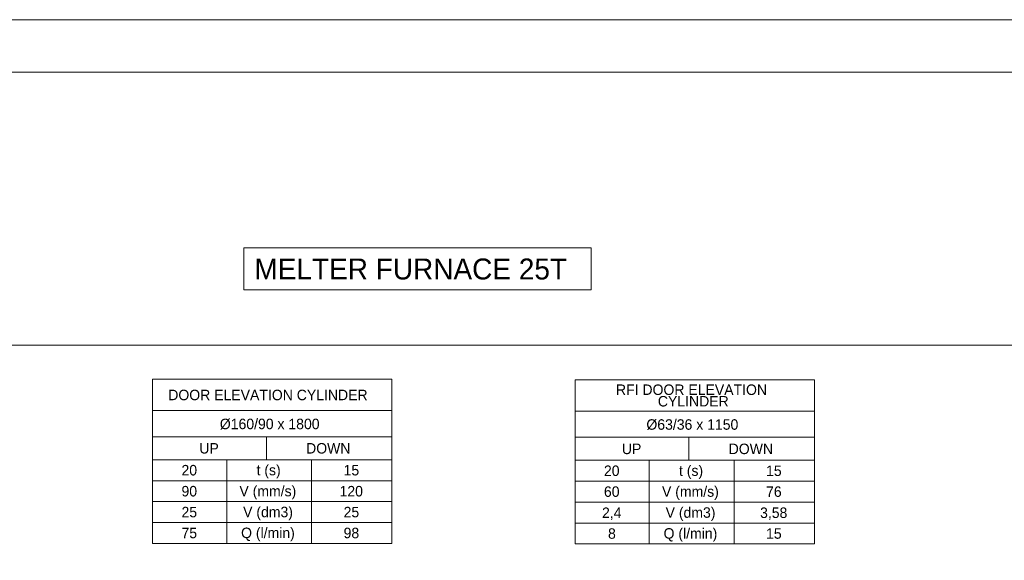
# Model space of a CAD drawing. Header units: millimetres. Extents: x 0 to 203, y 0 to 47.
# Tile 180 of 196: x 144.92 to 152.32, y 42.71 to 46.77. Entities that reach past the tile are written whole.
import ezdxf

# ---------------------------------------------------------------- set-up
doc = ezdxf.new("R2010")
doc.units = ezdxf.units.MM
doc.layers.add('PDF_Geomertry', color=7, linetype='Continuous')
doc.layers.add('PDF_Text', color=7, linetype='Continuous')
doc.styles.add('PDF Arial', font='txt')
doc.styles.add('PDF Arial Bold', font='txt')

msp = doc.modelspace()

# ---------------------------------------------------------------- linework, layer by layer
at = {"layer": 'PDF_Geomertry', "lineweight": 15}
for points in [[(136.5963, 0.0035), (202.8143, 0.0035), (202.8143, 46.7735), (136.5963, 46.7735), (136.5963, 0.0035)], [(138.5652, 0.3971), (202.4207, 0.3971), (202.4207, 46.3799), (138.5652, 46.3799), (138.5652, 0.3971)], [(146.6068, 45.0582), (146.6068, 44.7437), (149.2157, 44.7437), (149.2157, 45.0582), (146.6068, 45.0582)], [(145.9193, 42.8382), (147.7185, 42.8382), (147.7185, 44.0721), (145.9193, 44.0721), (145.9193, 42.8382)], [(149.0943, 42.834), (150.8935, 42.834), (150.8935, 44.0679), (149.0943, 44.0679), (149.0943, 42.834)]]:
    msp.add_lwpolyline(points, close=True, dxfattribs=at)
for points in [[(140.8935, 44.3271), (155.4749, 44.3271)], [(145.9193, 43.836), (147.7185, 43.836)], [(149.0943, 43.8318), (150.8935, 43.8318)], [(145.9193, 43.6396), (147.7185, 43.6396)], [(145.9193, 43.4665), (146.7754, 43.4665), (146.7754, 43.6396)], [(149.0943, 43.636), (150.8935, 43.636)], [(149.0943, 43.4632), (149.9504, 43.4632), (149.9504, 43.636)], [(145.9193, 43.3096), (146.4768, 43.3096), (146.4768, 43.4665)], [(145.9193, 43.1526), (146.4768, 43.1526), (146.4768, 43.3096), (147.1138, 43.3096), (147.1138, 43.4665)], [(146.7754, 43.4665), (147.7185, 43.4665)], [(149.0943, 43.3054), (149.6518, 43.3054), (149.6518, 43.4632)], [(149.0943, 43.1485), (149.6518, 43.1485), (149.6518, 43.3054), (150.2888, 43.3054), (150.2888, 43.4632)], [(149.9504, 43.4632), (150.8935, 43.4632)], [(145.9193, 42.9951), (146.4768, 42.9951), (146.4768, 43.1526), (147.1138, 43.1526), (147.1138, 43.3096), (147.7185, 43.3096)], [(149.0943, 42.9915), (149.6518, 42.9915), (149.6518, 43.1485), (150.2888, 43.1485), (150.2888, 43.3054), (150.8935, 43.3054)], [(146.4768, 42.8382), (146.4768, 42.9951), (147.1138, 42.9951), (147.1138, 43.1526), (147.7185, 43.1526)], [(149.6518, 42.834), (149.6518, 42.9915), (150.2888, 42.9915), (150.2888, 43.1485), (150.8935, 43.1485)], [(147.1138, 42.8382), (147.1138, 42.9951), (147.7185, 42.9951)], [(150.2888, 42.834), (150.2888, 42.9915), (150.8935, 42.9915)]]:
    msp.add_lwpolyline(points, dxfattribs=at)

# ---------------------------------------------------------------- texts
at = {"layer": 'PDF_Text', "attachment_point": 7}
for s, insert, char_height, style in [('MELTER FURNACE 25T', (146.6852, 44.8194), 0.157282, 'PDF Arial'), ('DOOR ELEVATION CYLINDER', (146.0379, 43.9132), 0.07874, 'PDF Arial'), ('RFI DOOR ELEVATION', (149.4018, 43.9527), 0.07874, 'PDF Arial'), ('CYLINDER', (149.7165, 43.866), 0.07874, 'PDF Arial'), ('Ø160/90 x 1800', (146.4254, 43.6936), 0.07874, 'PDF Arial Bold'), ('Ø63/36 x 1150', (149.6304, 43.6894), 0.07874, 'PDF Arial Bold'), ('UP', (146.2713, 43.5124), 0.07874, 'PDF Arial'), ('DOWN', (147.0735, 43.5124), 0.07874, 'PDF Arial'), ('UP', (149.4463, 43.5082), 0.07874, 'PDF Arial'), ('DOWN', (150.2485, 43.5082), 0.07874, 'PDF Arial'), ('20', (146.1374, 43.348), 0.07874, 'PDF Arial'), ('t (s)', (146.7013, 43.3262), 0.07874, 'PDF Arial'), ('15', (147.3554, 43.348), 0.07874, 'PDF Arial'), ('20', (149.3115, 43.3438), 0.07874, 'PDF Arial'), ('t (s)', (149.8754, 43.322), 0.07874, 'PDF Arial'), ('15', (150.5296, 43.3438), 0.07874, 'PDF Arial'), ('90', (146.1374, 43.1902), 0.07874, 'PDF Arial'), ('V (mm/s)', (146.5727, 43.1684), 0.07874, 'PDF Arial'), ('120', (147.3249, 43.1902), 0.07874, 'PDF Arial'), ('60', (149.3115, 43.1869), 0.07874, 'PDF Arial'), ('76', (150.5296, 43.1869), 0.07874, 'PDF Arial'), ('V (mm/s)', (149.7477, 43.165), 0.07874, 'PDF Arial'), ('25', (146.1374, 43.0332), 0.07874, 'PDF Arial'), ('25', (147.3554, 43.0332), 0.07874, 'PDF Arial'), ('V (dm3)', (146.6004, 43.0114), 0.07874, 'PDF Arial'), ('2,4', (149.2971, 43.0148), 0.07874, 'PDF Arial'), ('V (dm3)', (149.7749, 43.0073), 0.07874, 'PDF Arial'), ('3,58', (150.4846, 43.0148), 0.07874, 'PDF Arial'), ('75', (146.1374, 42.8763), 0.07874, 'PDF Arial'), ('Q (l/min)', (146.5852, 42.8545), 0.07874, 'PDF Arial'), ('98', (147.3554, 42.8763), 0.07874, 'PDF Arial'), ('8', (149.3421, 42.8721), 0.0787, 'PDF Arial'), ('Q (l/min)', (149.7596, 42.8503), 0.07874, 'PDF Arial'), ('15', (150.5296, 42.8721), 0.07874, 'PDF Arial')]:
    msp.add_mtext(s, dxfattribs=dict(at, insert=insert, char_height=char_height, style=style))

doc.saveas('drawing.dxf')
